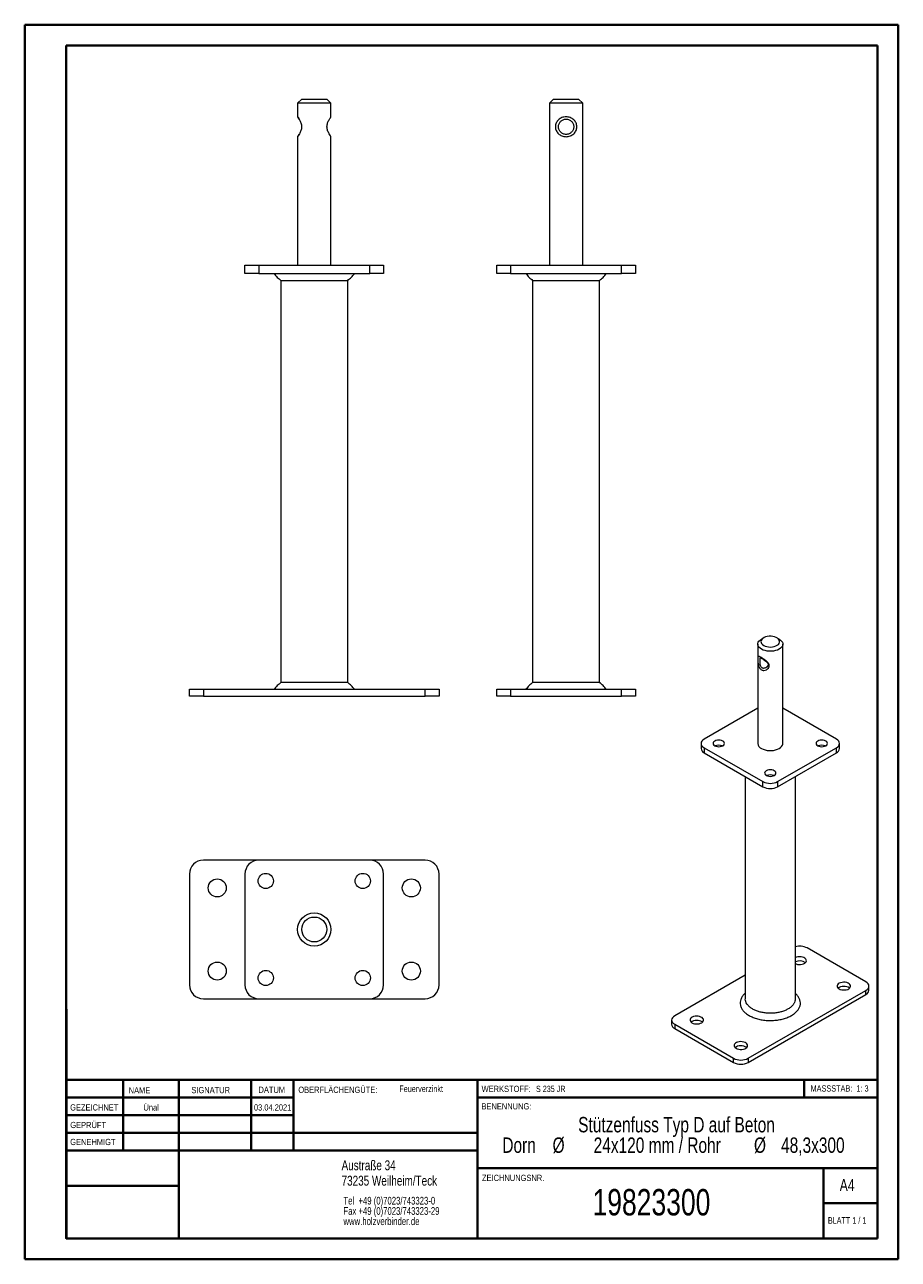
# Model space of a CAD drawing. Header units: millimetres. Extents: x 0 to 210, y 0 to 297.
import ezdxf

# ---------------------------------------------------------------- set-up
doc = ezdxf.new("R2010")
doc.units = ezdxf.units.MM
doc.styles.add('SLDTEXTSTYLE0', font='TXT', dxfattribs={"width": 0.75})
doc.styles.add('SLDTEXTSTYLE1', font='TXT', dxfattribs={"width": 0.681818})
doc.styles.add('SLDTEXTSTYLE2', font='TXT', dxfattribs={"width": 0.7})
doc.styles.add('SLDTEXTSTYLE3', font='TXT', dxfattribs={"width": 0.6875})

# ---------------------------------------------------------------- blocks, each defined once
blk = doc.blocks.new('SW_NOTE_0')
at = {"color": 0, "linetype": 'Continuous', "lineweight": 0, "char_height": 1.8521, "attachment_point": 1, "style": 'SLDTEXTSTYLE0'}
for s, insert in [('Tel  +49 (0)7023/743323-0', (0, 2.39)), ('Fax +49 (0)7023/743323-29', (0, -0.08)), ('www.holzverbinder.de', (0, -2.55))]:
    blk.add_mtext(s, dxfattribs=dict(at, insert=insert))
blk = doc.blocks.new('SW_NOTE_1')
at = {"color": 0, "linetype": 'Continuous', "lineweight": 0, "attachment_point": 2, "style": 'SLDTEXTSTYLE0'}
for s, insert, char_height in [('Stützenfuss Typ D auf Beton', (32.01, 4.77), 3.7042), ('%%c', (3.66, -0.16), 3.704), ('24x120 mm / Rohr', (27.37, -0.16), 3.7042), ('%%c', (52.07, -0.16), 3.704), ('Dorn', (-5.84, -0.16), 3.704), ('48,3x300', (64.78, -0.16), 3.704)]:
    blk.add_mtext(s, dxfattribs=dict(at, insert=insert, char_height=char_height))

msp = doc.modelspace()

# ---------------------------------------------------------------- linework, layer by layer
at = {"color": 7, "linetype": 'Continuous', "lineweight": 40}
for p, q in [((0.08, 0.21), (0.08, 297.21)), ((0.08, 297.21), (210.08, 297.21)), ((210.08, 0.21), (210.08, 297.21)), ((210.08, 292.21), (210.08, 297.21)), ((10.08, 292.21), (205.08, 292.21)), ((10.08, 5.21), (10.08, 292.21)), ((205.08, 5.21), (205.08, 292.21)), ((10.11, 60.37), (10.11, 5.12)), ((205.08, 43.37), (10.11, 43.37)), ((23.71, 43.37), (23.71, 26.37)), ((37.1, 43.37), (37.1, 5.12)), ((54.51, 43.37), (54.51, 26.37)), ((64.71, 26.37), (64.71, 43.37)), ((108.91, 43.37), (108.91, 5.12)), ((187.47, 39.12), (187.47, 43.37)), ((64.71, 39.1), (10.11, 39.1)), ((205.08, 39.12), (108.91, 39.12)), ((64.71, 34.87), (10.11, 34.87)), ((108.91, 30.62), (10.11, 30.62)), ((108.91, 26.37), (10.11, 26.37)), ((108.91, 22.12), (205.08, 22.12)), ((192.08, 5.21), (192.08, 22.21)), ((37.1, 17.87), (10.11, 17.87)), ((10.11, 13.71), (10.08, 13.71)), ((205.08, 13.71), (192.08, 13.71)), ((10.11, 9.46), (10.08, 9.46)), ((10.08, 5.21), (205.08, 5.21)), ((205.08, 5.21), (180.99, 5.21)), ((0.08, 0.21), (210.08, 0.21))]:
    msp.add_line(p, q, dxfattribs=at)
at = {"color": 7, "linetype": 'Continuous', "lineweight": 15}
for p, q in [((66.69, 279.33), (65.69, 278.33)), ((66.69, 279.33), (72.69, 279.33)), ((73.69, 278.33), (72.69, 279.33)), ((127.23, 279.33), (126.23, 278.33)), ((127.23, 279.33), (133.23, 279.33)), ((134.23, 278.33), (133.23, 279.33)), ((65.69, 278.33), (65.69, 275.04)), ((73.69, 278.33), (65.69, 278.33)), ((73.69, 275.04), (73.69, 278.33)), ((126.23, 278.33), (126.23, 239.33)), ((134.23, 278.33), (126.23, 278.33)), ((134.23, 239.33), (134.23, 278.33)), ((65.69, 275.04), (66, 274.49)), ((65.69, 270.28), (65.69, 239.33)), ((73.69, 239.33), (73.69, 270.28)), ((53.02, 237.33), (53.02, 239.33)), ((53.02, 239.33), (56.35, 239.33)), ((56.35, 239.33), (56.35, 237.33)), ((56.35, 239.33), (83.02, 239.33)), ((83.02, 237.33), (83.02, 239.33)), ((83.02, 239.33), (86.35, 239.33)), ((86.35, 239.33), (86.35, 237.33)), ((113.56, 237.33), (113.56, 239.33)), ((113.56, 239.33), (116.89, 239.33)), ((116.89, 239.33), (116.89, 237.33)), ((116.89, 239.33), (143.56, 239.33)), ((143.56, 237.33), (143.56, 239.33)), ((143.56, 239.33), (146.89, 239.33)), ((146.89, 239.33), (146.89, 237.33)), ((56.35, 237.33), (53.02, 237.33)), ((56.35, 237.33), (83.02, 237.33)), ((61.64, 235.7), (61.64, 138.95)), ((77.74, 138.95), (77.74, 235.7)), ((86.35, 237.33), (83.02, 237.33)), ((116.89, 237.33), (113.56, 237.33)), ((116.89, 237.33), (143.56, 237.33)), ((122.18, 235.7), (122.18, 138.95)), ((138.28, 138.95), (138.28, 235.7)), ((146.89, 237.33), (143.56, 237.33)), ((177.72, 149.73), (177.19, 149.42)), ((181.43, 149.42), (180.9, 149.73)), ((176.31, 148.2), (176.31, 124.31)), ((182.31, 124.31), (182.31, 148.2)), ((39.69, 135.66), (39.69, 137.33)), ((39.69, 137.33), (43.02, 137.33)), ((43.02, 137.33), (43.02, 135.66)), ((43.02, 137.33), (96.35, 137.33)), ((96.35, 135.66), (96.35, 137.33)), ((96.35, 137.33), (99.69, 137.33)), ((99.69, 137.33), (99.69, 135.66)), ((113.56, 135.66), (113.56, 137.33)), ((113.56, 137.33), (116.89, 137.33)), ((116.89, 137.33), (116.89, 135.66)), ((116.89, 137.33), (143.56, 137.33)), ((143.56, 135.66), (143.56, 137.33)), ((143.56, 137.33), (146.89, 137.33)), ((146.89, 137.33), (146.89, 135.66)), ((43.02, 135.66), (39.69, 135.66)), ((43.02, 135.66), (96.35, 135.66)), ((99.69, 135.66), (96.35, 135.66)), ((116.89, 135.66), (113.56, 135.66)), ((116.89, 135.66), (143.56, 135.66)), ((146.89, 135.66), (143.56, 135.66)), ((176.31, 132.79), (163.4, 125.34)), ((195.22, 125.34), (182.31, 132.79)), ((162.67, 124.31), (162.67, 123.09)), ((163.4, 123.29), (177.54, 115.13)), ((163.4, 123.29), (163.4, 122.07)), ((163.4, 122.07), (177.54, 113.91)), ((181.08, 115.13), (195.22, 123.29)), ((181.08, 113.91), (195.22, 122.07)), ((195.22, 122.07), (195.22, 123.29)), ((195.95, 123.09), (195.95, 124.31)), ((173.27, 116.37), (173.27, 62.85)), ((185.34, 62.85), (185.34, 116.37)), ((177.54, 113.91), (177.54, 115.13)), ((181.08, 115.13), (181.08, 113.91)), ((56.35, 96.23), (43.02, 96.23)), ((83.02, 96.23), (56.35, 96.23)), ((96.35, 96.23), (83.02, 96.23)), ((39.69, 92.89), (39.69, 66.23)), ((53.02, 92.89), (53.02, 66.23)), ((86.35, 66.23), (86.35, 92.89)), ((99.69, 66.23), (99.69, 92.89)), ((202.29, 66.95), (188.15, 75.12)), ((173.27, 68.57), (156.33, 58.79)), ((203.02, 64.91), (203.02, 65.93)), ((43.02, 62.89), (56.35, 62.89)), ((56.35, 62.89), (83.02, 62.89)), ((83.02, 62.89), (96.35, 62.89)), ((173.27, 64.16), (173.17, 64.08)), ((174, 48.58), (202.29, 64.91)), ((174, 47.56), (202.29, 63.89)), ((185.43, 64.08), (185.34, 64.15)), ((202.29, 63.89), (202.29, 64.91)), ((155.59, 57.77), (155.59, 56.75)), ((156.33, 56.75), (170.47, 48.58)), ((156.33, 56.75), (156.33, 55.73)), ((156.33, 55.73), (170.47, 47.56)), ((170.47, 47.56), (170.47, 48.58)), ((174, 48.58), (174, 47.56))]:
    msp.add_line(p, q, dxfattribs=at)
at = {"color": 7, "linetype": 'Continuous', "lineweight": 0}
for p, q in [((64.71, 39.12), (10.11, 39.12)), ((23.71, 5.21), (23.71, 5.12)), ((54.51, 5.21), (54.51, 5.12))]:
    msp.add_line(p, q, dxfattribs=at)
at = {"color": 7, "linetype": 'Continuous', "lineweight": 15, "flags": 128}
for points in [[(177.19, 146.97), (176.85, 147.21), (176.59, 147.47), (176.41, 147.75), (176.32, 148.05), (176.32, 148.35), (176.41, 148.65), (176.59, 148.93), (176.85, 149.19), (177.19, 149.42)], [(177.72, 147.89), (178.07, 147.73), (178.47, 147.6), (178.91, 147.53), (179.36, 147.51), (179.82, 147.55), (180.25, 147.63), (180.64, 147.76), (180.98, 147.94), (181.25, 148.15), (181.44, 148.39), (181.54, 148.65), (181.55, 148.91), (181.47, 149.17), (181.3, 149.41), (181.05, 149.63), (180.73, 149.82), (180.35, 149.96), (179.93, 150.06), (179.48, 150.11), (179.02, 150.1), (178.58, 150.04), (178.17, 149.93), (177.8, 149.77), (177.49, 149.58), (177.26, 149.35), (177.12, 149.1), (177.06, 148.84), (177.09, 148.58), (177.22, 148.33), (177.43, 148.1), (177.72, 147.89)], [(181.43, 149.42), (181.76, 149.19), (182.03, 148.93), (182.21, 148.65), (182.3, 148.35), (182.3, 148.05), (182.21, 147.75), (182.03, 147.47), (181.76, 147.21), (181.43, 146.97), (181.03, 146.78), (180.58, 146.63), (180.08, 146.53), (179.57, 146.47), (179.05, 146.47), (178.53, 146.53), (178.04, 146.63), (177.59, 146.78), (177.19, 146.97)], [(163.4, 125.34), (163.09, 125.12), (162.86, 124.87), (162.71, 124.6), (162.67, 124.31), (162.71, 124.03), (162.86, 123.76), (163.09, 123.51), (163.4, 123.29)], [(165.96, 123.75), (166.25, 123.63), (166.58, 123.55), (166.93, 123.52), (167.29, 123.55), (167.62, 123.63), (167.91, 123.75), (168.12, 123.92), (168.26, 124.11), (168.31, 124.31), (168.26, 124.52), (168.12, 124.71), (167.91, 124.88), (167.62, 125), (167.29, 125.08), (166.93, 125.11), (166.58, 125.08), (166.25, 125), (165.96, 124.88), (165.74, 124.71), (165.6, 124.52), (165.56, 124.31), (165.6, 124.11), (165.74, 123.92), (165.96, 123.75)], [(190.71, 123.75), (190.99, 123.63), (191.33, 123.55), (191.68, 123.52), (192.04, 123.55), (192.37, 123.63), (192.65, 123.75), (192.87, 123.92), (193.01, 124.11), (193.06, 124.31), (193.01, 124.52), (192.87, 124.71), (192.65, 124.88), (192.37, 125), (192.04, 125.08), (191.68, 125.11), (191.33, 125.08), (190.99, 125), (190.71, 124.88), (190.49, 124.71), (190.35, 124.52), (190.31, 124.31), (190.35, 124.11), (190.49, 123.92), (190.71, 123.75)], [(195.22, 123.29), (195.53, 123.51), (195.76, 123.76), (195.9, 124.03), (195.95, 124.31), (195.9, 124.6), (195.76, 124.87), (195.53, 125.12), (195.22, 125.34)], [(177.19, 123.09), (177.59, 122.9), (178.04, 122.75), (178.53, 122.64), (179.05, 122.59), (179.57, 122.59), (180.08, 122.64), (180.58, 122.75), (181.03, 122.9), (181.43, 123.09), (181.76, 123.32), (182.03, 123.58), (182.21, 123.87), (182.3, 124.16), (182.31, 124.31)], [(178.34, 116.61), (178.62, 116.48), (178.95, 116.4), (179.31, 116.38), (179.66, 116.4), (179.99, 116.48), (180.28, 116.61), (180.5, 116.77), (180.64, 116.97), (180.68, 117.17), (180.64, 117.38), (180.5, 117.57), (180.28, 117.73), (179.99, 117.86), (179.66, 117.94), (179.31, 117.96), (178.95, 117.94), (178.62, 117.86), (178.34, 117.73), (178.12, 117.57), (177.98, 117.38), (177.93, 117.17), (177.98, 116.97), (178.12, 116.77), (178.34, 116.61)], [(185.34, 71.33), (185.53, 71.26), (185.87, 71.16), (186.24, 71.12), (186.61, 71.13), (186.98, 71.18), (187.31, 71.29), (187.59, 71.43), (187.81, 71.61), (187.95, 71.81), (188, 72.03), (187.97, 72.24), (187.85, 72.45), (187.65, 72.64), (187.39, 72.79), (187.07, 72.9), (186.71, 72.97), (186.33, 72.99), (185.96, 72.96), (185.61, 72.88), (185.34, 72.78)], [(195.84, 65.27), (196.13, 65.13), (196.47, 65.04), (196.84, 65), (197.22, 65), (197.58, 65.06), (197.92, 65.16), (198.2, 65.31), (198.42, 65.49), (198.55, 65.69), (198.61, 65.9), (198.58, 66.12), (198.46, 66.33), (198.26, 66.51), (197.99, 66.67), (197.67, 66.78), (197.31, 66.85), (196.94, 66.87), (196.56, 66.84), (196.21, 66.76), (195.9, 66.63), (195.65, 66.47), (195.47, 66.28), (195.38, 66.07), (195.37, 65.85), (195.44, 65.64), (195.6, 65.44), (195.84, 65.27)], [(198.35, 65.42), (198.26, 65.49), (197.99, 65.65), (197.67, 65.76), (197.31, 65.83), (196.94, 65.85), (196.56, 65.82), (196.21, 65.74), (195.9, 65.61), (195.65, 65.45), (195.62, 65.42)], [(202.29, 64.91), (202.6, 65.13), (202.83, 65.38), (202.97, 65.65), (203.02, 65.93), (202.97, 66.21), (202.83, 66.48), (202.6, 66.73), (202.29, 66.95)], [(156.33, 58.79), (156.02, 58.57), (155.78, 58.32), (155.64, 58.05), (155.59, 57.77), (155.64, 57.49), (155.78, 57.21), (156.02, 56.97), (156.33, 56.75)], [(160.48, 57.1), (160.78, 56.97), (161.12, 56.88), (161.49, 56.83), (161.87, 56.84), (162.23, 56.9), (162.56, 57), (162.84, 57.14), (163.06, 57.32), (163.2, 57.52), (163.25, 57.74), (163.22, 57.96), (163.1, 58.16), (162.9, 58.35), (162.64, 58.5), (162.32, 58.62), (161.96, 58.69), (161.58, 58.7), (161.21, 58.67), (160.86, 58.59), (160.55, 58.47), (160.3, 58.31), (160.12, 58.11), (160.02, 57.9), (160.01, 57.69), (160.09, 57.47), (160.25, 57.27), (160.48, 57.1)], [(162.99, 57.26), (162.9, 57.33), (162.64, 57.48), (162.32, 57.6), (161.96, 57.67), (161.58, 57.68), (161.21, 57.65), (160.86, 57.57), (160.55, 57.45), (160.3, 57.28), (160.27, 57.26)], [(171.09, 50.98), (171.38, 50.85), (171.73, 50.75), (172.09, 50.71), (172.47, 50.72), (172.84, 50.77), (173.17, 50.88), (173.45, 51.02), (173.67, 51.2), (173.81, 51.4), (173.86, 51.62), (173.83, 51.83), (173.71, 52.04), (173.51, 52.23), (173.24, 52.38), (172.92, 52.49), (172.56, 52.56), (172.19, 52.58), (171.82, 52.55), (171.46, 52.47), (171.16, 52.34), (170.91, 52.18), (170.73, 51.99), (170.63, 51.78), (170.62, 51.56), (170.69, 51.35), (170.85, 51.15), (171.09, 50.98)], [(173.6, 51.13), (173.51, 51.21), (173.24, 51.36), (172.92, 51.47), (172.56, 51.54), (172.19, 51.56), (171.82, 51.53), (171.46, 51.45), (171.16, 51.32), (170.91, 51.16), (170.87, 51.13)]]:
    msp.add_lwpolyline(points, dxfattribs=at)
at = {"color": 7, "linetype": 'Continuous', "lineweight": 15}
for centre, radius in [((58.02, 91.23), 1.83), ((81.35, 91.23), 1.83), ((46.35, 89.56), 2.17), ((93.02, 89.56), 2.17), ((69.69, 79.56), 4), ((69.69, 79.56), 3), ((46.35, 69.56), 2.17), ((93.02, 69.56), 2.17), ((58.02, 67.89), 1.83), ((81.35, 67.89), 1.83)]:
    msp.add_circle(centre, radius, dxfattribs=at)
for centre, radius, start, end in [((163.92, 123.21), 1.26, 185.6948, 245.6253), ((166.93, 121.75), 2.14, 65.8178, 114.1822), ((177.81, 124.46), 1.51, 185.6534, 245.6668), ((191.68, 121.75), 2.14, 65.8178, 114.1822), ((194.7, 123.21), 1.26, 294.3747, 354.3052), ((179.31, 114.61), 2.14, 65.8178, 114.1822), ((179.31, 118.54), 3.84, 242.6097, 297.3903), ((179.31, 117.32), 3.84, 242.6097, 297.3903), ((43.02, 92.89), 3.33, 90, 180), ((56.35, 92.89), 3.33, 90, 180), ((83.02, 92.89), 3.33, 0, 90), ((96.35, 92.89), 3.33, 0, 90), ((186.36, 71.6), 3.94, 63.0841, 104.9497), ((186.36, 69.61), 2.38, 54.4967, 115.3216), ((43.02, 66.23), 3.33, 180, 270), ((56.35, 66.23), 3.33, 180, 270), ((83.02, 66.23), 3.33, 270, 0), ((96.35, 66.23), 3.33, 270, 0), ((201.77, 65.04), 1.26, 294.3747, 354.3052), ((156.85, 56.87), 1.26, 185.6948, 245.6253), ((172.24, 51.99), 3.84, 242.6097, 297.3903), ((172.24, 50.97), 3.84, 242.6097, 297.3903)]:
    msp.add_arc(centre, radius, start, end, dxfattribs=at)
for points, knots in [([(65.69, 275.04), (65.69, 275.03), (65.71, 275.01), (65.84, 274.82), (66.12, 274.39), (66.44, 273.75), (66.6, 273.15), (66.65, 272.66), (66.6, 272.17), (66.44, 271.57), (66.12, 270.93), (65.84, 270.5), (65.72, 270.32), (65.68, 270.26), (65.69, 270.28), (65.69, 270.28)], [0, 0, 0, 0, 0.065056, 0.129645, 0.256233, 0.379211, 0.439752, 0.499657, 0.559684, 0.620421, 0.743671, 0.869945, 0.934587, 0.999135, 1, 1, 1, 1]), ([(73.69, 270.28), (73.68, 270.29), (73.67, 270.3), (73.53, 270.5), (73.26, 270.93), (72.94, 271.56), (72.77, 272.16), (72.72, 272.65), (72.77, 273.14), (72.93, 273.74), (73.25, 274.38), (73.53, 274.82), (73.66, 275), (73.7, 275.06), (73.69, 275.04), (73.69, 275.04)], [0, 0, 0, 0, 0.063777, 0.128397, 0.255108, 0.378205, 0.438755, 0.498704, 0.559165, 0.61951, 0.743059, 0.869582, 0.934072, 0.999152, 1, 1, 1, 1]), ([(73.37, 274.49), (73.42, 274.58), (73.53, 274.77), (73.63, 274.95), (73.69, 275.04)], [0, 0, 0, 0, 0.499997, 1, 1, 1, 1]), ([(130.23, 275.04), (130.4, 275.03), (130.75, 275.01), (131.4, 274.82), (132.1, 274.39), (132.57, 273.75), (132.77, 273.15), (132.83, 272.66), (132.78, 272.17), (132.57, 271.57), (132.1, 270.93), (131.41, 270.5), (130.75, 270.31), (130.23, 270.26), (129.71, 270.31), (129.05, 270.5), (128.36, 270.93), (127.89, 271.57), (127.68, 272.17), (127.62, 272.66), (127.68, 273.15), (127.89, 273.75), (128.36, 274.39), (129.05, 274.82), (129.71, 275.01), (130.05, 275.03), (130.23, 275.04)], [0, 0, 0, 0, 0.032529, 0.064823, 0.128118, 0.189608, 0.219879, 0.249832, 0.279846, 0.310215, 0.371841, 0.434979, 0.4673, 0.499574, 0.532239, 0.564454, 0.627936, 0.689654, 0.719988, 0.749973, 0.780041, 0.810448, 0.872137, 0.935356, 0.967671, 1, 1, 1, 1]), ([(130.23, 274.49), (130.1, 274.48), (129.85, 274.47), (129.38, 274.32), (128.89, 273.98), (128.57, 273.5), (128.42, 273.03), (128.38, 272.66), (128.42, 272.28), (128.57, 271.82), (128.89, 271.34), (129.39, 271), (129.86, 270.85), (130.23, 270.81), (130.6, 270.85), (131.07, 271), (131.56, 271.34), (131.89, 271.82), (132.03, 272.29), (132.07, 272.66), (132.03, 273.04), (131.89, 273.5), (131.56, 273.98), (131.07, 274.32), (130.6, 274.47), (130.35, 274.48), (130.23, 274.49)], [0, 0, 0, 0, 0.030584, 0.061636, 0.12452, 0.187874, 0.219194, 0.25003, 0.280779, 0.31202, 0.375405, 0.438547, 0.469497, 0.500401, 0.530936, 0.562002, 0.624821, 0.688117, 0.719396, 0.750172, 0.780887, 0.812065, 0.87522, 0.93819, 0.969226, 1, 1, 1, 1]), ([(66, 270.83), (65.95, 270.73), (65.84, 270.55), (65.74, 270.37), (65.69, 270.28)], [0, 0, 0, 0, 0.499997, 1, 1, 1, 1]), ([(73.69, 270.28), (73.63, 270.37), (73.53, 270.55), (73.42, 270.73), (73.37, 270.83)], [0, 0, 0, 0, 0.500005, 1, 1, 1, 1]), ([(60.02, 237.33), (60.27, 237.02), (60.75, 236.42), (61.35, 235.94), (61.64, 235.7)], [0, 0, 0, 0, 0.518465, 1, 1, 1, 1]), ([(61.7, 235.66), (61.71, 235.66), (61.73, 235.66), (62.02, 235.66), (62.53, 235.66), (63.25, 235.66), (64.14, 235.66), (65.2, 235.66), (66.38, 235.66), (67.66, 235.66), (68.99, 235.66), (70.35, 235.66), (71.68, 235.66), (72.96, 235.66), (74.14, 235.66), (75.21, 235.66), (76.11, 235.66), (76.83, 235.66), (77.34, 235.66), (77.64, 235.66), (77.66, 235.66), (77.67, 235.66)], [0, 0, 0, 0, 0.04371, 0.096638, 0.151102, 0.20403, 0.258493, 0.311421, 0.365885, 0.418814, 0.473277, 0.526205, 0.580669, 0.633597, 0.68806, 0.740987, 0.79545, 0.848378, 0.902842, 0.955771, 1, 1, 1, 1]), ([(77.74, 235.7), (78.02, 235.94), (78.62, 236.42), (79.1, 237.02), (79.35, 237.33)], [0, 0, 0, 0, 0.48154, 1, 1, 1, 1]), ([(120.56, 237.33), (120.81, 237.02), (121.29, 236.42), (121.89, 235.94), (122.18, 235.7)], [0, 0, 0, 0, 0.51857, 1, 1, 1, 1]), ([(122.23, 235.66), (122.27, 235.66), (122.33, 235.66), (122.7, 235.67), (123.27, 235.67), (124.04, 235.66), (125, 235.66), (126.09, 235.66), (127.31, 235.66), (128.61, 235.66), (129.96, 235.66), (131.3, 235.66), (132.63, 235.66), (133.88, 235.66), (135.04, 235.66), (136.04, 235.66), (136.9, 235.66), (137.55, 235.66), (138, 235.66), (138.22, 235.66), (138.2, 235.66), (138.2, 235.66)], [0, 0, 0, 0, 0.051433, 0.104238, 0.157754, 0.212823, 0.266328, 0.321384, 0.374902, 0.429971, 0.483495, 0.538571, 0.592096, 0.647173, 0.700697, 0.755774, 0.809299, 0.864376, 0.917901, 0.972979, 1, 1, 1, 1]), ([(138.28, 235.7), (138.56, 235.94), (139.16, 236.42), (139.64, 237.02), (139.89, 237.33)], [0, 0, 0, 0, 0.481538, 1, 1, 1, 1]), ([(179.06, 143), (179.05, 142.9), (179.03, 142.71), (178.82, 142.35), (178.41, 142.01), (177.89, 141.87), (177.48, 141.91), (177.18, 142.03), (176.93, 142.23), (176.65, 142.58), (176.43, 143.14), (176.34, 143.78), (176.32, 144.26), (176.32, 144.59), (176.32, 144.86), (176.34, 145.12), (176.42, 145.27), (176.64, 145.23), (176.92, 145.11), (177.18, 144.97), (177.47, 144.79), (177.89, 144.52), (178.41, 144.12), (178.82, 143.68), (179.03, 143.3), (179.05, 143.1), (179.06, 143)], [0, 0, 0, 0, 0.03002, 0.060349, 0.121871, 0.184925, 0.217136, 0.24939, 0.281898, 0.314208, 0.377563, 0.439111, 0.469386, 0.499361, 0.529591, 0.559763, 0.621538, 0.684799, 0.717044, 0.749583, 0.782098, 0.814399, 0.877933, 0.939666, 0.97, 1, 1, 1, 1]), ([(178.79, 143.31), (178.78, 143.38), (178.76, 143.53), (178.6, 143.82), (178.27, 144.13), (177.87, 144.4), (177.56, 144.6), (177.34, 144.73), (177.16, 144.83), (176.98, 144.92), (176.86, 144.94), (176.84, 144.83), (176.84, 144.64), (176.84, 144.43), (176.84, 144.18), (176.84, 143.8), (176.86, 143.32), (176.98, 142.88), (177.17, 142.61), (177.35, 142.46), (177.57, 142.38), (177.88, 142.37), (178.28, 142.51), (178.6, 142.79), (178.76, 143.08), (178.78, 143.23), (178.79, 143.31)], [0, 0, 0, 0, 0.030762, 0.062006, 0.125408, 0.188601, 0.219635, 0.250392, 0.28118, 0.312177, 0.375129, 0.438584, 0.469658, 0.500655, 0.531393, 0.562578, 0.625784, 0.688787, 0.719825, 0.750575, 0.781093, 0.812055, 0.874791, 0.937979, 0.969217, 1, 1, 1, 1]), ([(61.64, 138.94), (61.35, 138.71), (60.75, 138.23), (60.27, 137.64), (60.02, 137.33)], [0, 0, 0, 0, 0.480298, 1, 1, 1, 1]), ([(77.66, 138.99), (77.66, 138.99), (77.67, 138.99), (77.44, 138.99), (77, 138.99), (76.33, 138.99), (75.48, 138.99), (74.45, 138.99), (73.3, 138.99), (72.04, 138.99), (70.72, 138.99), (69.37, 138.99), (68.03, 138.99), (66.73, 138.99), (65.52, 138.99), (64.42, 138.99), (63.48, 138.98), (62.71, 138.98), (62.06, 138.99), (61.86, 138.99), (61.75, 138.99)], [0, 0, 0, 0, 0.029822, 0.085007, 0.141792, 0.196976, 0.25376, 0.308945, 0.36573, 0.420916, 0.477701, 0.532886, 0.589671, 0.644856, 0.701641, 0.756826, 0.813612, 0.86879, 0.925569, 1, 1, 1, 1]), ([(79.35, 137.33), (79.1, 137.64), (78.62, 138.23), (78.02, 138.72), (77.74, 138.95)], [0, 0, 0, 0, 0.518357, 1, 1, 1, 1]), ([(122.18, 138.95), (121.89, 138.72), (121.29, 138.23), (120.81, 137.64), (120.56, 137.33)], [0, 0, 0, 0, 0.481645, 1, 1, 1, 1]), ([(131.22, 138.99), (130.8, 138.99), (129.94, 138.99), (128.63, 138.98), (127.34, 138.98), (126.13, 138.99), (125.02, 138.99), (124.07, 138.99), (123.29, 138.99), (122.7, 138.99), (122.35, 138.99), (122.2, 138.99), (122.23, 138.99), (122.23, 138.99)], [0, 0, 0, 0, 0.095376, 0.193297, 0.292536, 0.394654, 0.493872, 0.595967, 0.695208, 0.797327, 0.89658, 0.998712, 1, 1, 1, 1]), ([(138.21, 138.99), (138.21, 138.99), (138.25, 138.99), (138.08, 138.99), (137.7, 138.99), (137.1, 138.99), (136.3, 138.99), (135.33, 138.98), (134.21, 138.98), (132.85, 138.99), (131.81, 138.99), (131.22, 138.99)], [0, 0, 0, 0, 0.024206, 0.142829, 0.258109, 0.376732, 0.492013, 0.610639, 0.725904, 0.844515, 1, 1, 1, 1]), ([(139.89, 137.33), (139.64, 137.64), (139.16, 138.23), (138.56, 138.72), (138.28, 138.95)], [0, 0, 0, 0, 0.518366, 1, 1, 1, 1]), ([(173.18, 64.08), (173.16, 64.07), (172.91, 63.87), (172.56, 63.42), (172.19, 62.75), (172.03, 62.05), (172.08, 61.34), (172.33, 60.65), (172.78, 59.99), (173.41, 59.37), (174.22, 58.84), (175.16, 58.39), (176.22, 58.04), (177.38, 57.79), (178.58, 57.66), (179.81, 57.66), (181.02, 57.76), (182.19, 57.99), (183.27, 58.32), (184.25, 58.76), (185.07, 59.28), (185.74, 59.87), (186.22, 60.52), (186.51, 61.21), (186.59, 61.92), (186.47, 62.63), (186.12, 63.3), (185.76, 63.79), (185.47, 64.03), (185.4, 64.08)], [0, 0, 0, 0, 0.00217, 0.041376, 0.081754, 0.120468, 0.160285, 0.199369, 0.239586, 0.278682, 0.318944, 0.357643, 0.39743, 0.436646, 0.477036, 0.515732, 0.555522, 0.594684, 0.634992, 0.673934, 0.714013, 0.752878, 0.792858, 0.831733, 0.87172, 0.910818, 0.951127, 0.989369, 1, 1, 1, 1]), ([(185.29, 62.87), (185.29, 62.77), (185.3, 62.47), (185.13, 61.99), (184.8, 61.44), (184.31, 60.92), (183.67, 60.47), (182.91, 60.08), (182.05, 59.77), (181.11, 59.55), (180.12, 59.42), (179.1, 59.39), (178.1, 59.46), (177.12, 59.63), (176.21, 59.88), (175.38, 60.23), (174.67, 60.65), (174.09, 61.13), (173.65, 61.66), (173.4, 62.22), (173.29, 62.62), (173.31, 62.82), (173.31, 62.83)], [0, 0, 0, 0, 0.0281191, 0.0812234, 0.1358672, 0.1889781, 0.2436292, 0.2967407, 0.3513924, 0.4045039, 0.4591555, 0.5122674, 0.5669195, 0.6200313, 0.6746835, 0.7277948, 0.7824464, 0.8355577, 0.8902092, 0.9433203, 0.9979715, 1, 1, 1, 1])]:
    msp.add_open_spline(points, degree=3, knots=knots, dxfattribs=at)

# ---------------------------------------------------------------- block references
at = {"color": 7, "linetype": 'Continuous', "lineweight": 0}
for name, p in [('SW_NOTE_1', (124.76, 29.69)), ('SW_NOTE_0', (76.7, 12.85))]:
    msp.add_blockref(name, p, dxfattribs=at)

# ---------------------------------------------------------------- texts
for s, insert, char_height, attachment_point, style in [('NAME', (25.07, 41.62), 1.5, 1, 'SLDTEXTSTYLE0'), ('SIGNATUR', (40.14, 41.68), 1.5, 1, 'SLDTEXTSTYLE0'), ('DATUM', (56.28, 41.74), 1.5, 1, 'SLDTEXTSTYLE0'), ('OBERFLÄCHENGÜTE:', (65.86, 41.74), 1.5, 1, 'SLDTEXTSTYLE0'), ('Feuerverzinkt', (90.14, 42.03), 1.5875, 1, 'SLDTEXTSTYLE0'), ('WERKSTOFF:', (109.91, 41.96), 1.5, 1, 'SLDTEXTSTYLE0'), ('S 235 JR', (122.99, 41.96), 1.5, 1, 'SLDTEXTSTYLE3'), ('MASSSTAB:  1: 3', (188.99, 42.07), 1.5, 1, 'SLDTEXTSTYLE2'), ('GEZEICHNET', (11, 37.51), 1.5, 1, 'SLDTEXTSTYLE0'), ('Ünal', (30.47, 37.5), 1.499, 2, 'SLDTEXTSTYLE0'), ('03.04.2021', (59.68, 37.5), 1.499, 2, 'SLDTEXTSTYLE0'), ('BENENNUNG:', (109.88, 37.77), 1.5, 1, 'SLDTEXTSTYLE0'), ('GEPRÜFT', (11.03, 33.28), 1.5, 1, 'SLDTEXTSTYLE0'), ('GENEHMIGT', (11.02, 29.19), 1.5, 1, 'SLDTEXTSTYLE0'), ('Austraße 34', (76.25, 24.02), 2.3813, 1, 'SLDTEXTSTYLE0'), ('73235 Weilheim/Teck', (76.25, 20.32), 2.3813, 1, 'SLDTEXTSTYLE0'), ('ZEICHNUNGSNR.', (110, 20.55), 1.5, 1, 'SLDTEXTSTYLE0'), ('A4', (196, 19.52), 2.91, 1, 'SLDTEXTSTYLE0'), ('19823300', (150.74, 17.12), 6.35, 2, 'SLDTEXTSTYLE0'), ('BLATT 1 / 1', (193.16, 10.36), 1.5875, 1, 'SLDTEXTSTYLE1')]:
    msp.add_mtext(s, dxfattribs=dict(at, insert=insert, char_height=char_height, attachment_point=attachment_point, style=style))

doc.saveas('drawing.dxf')
